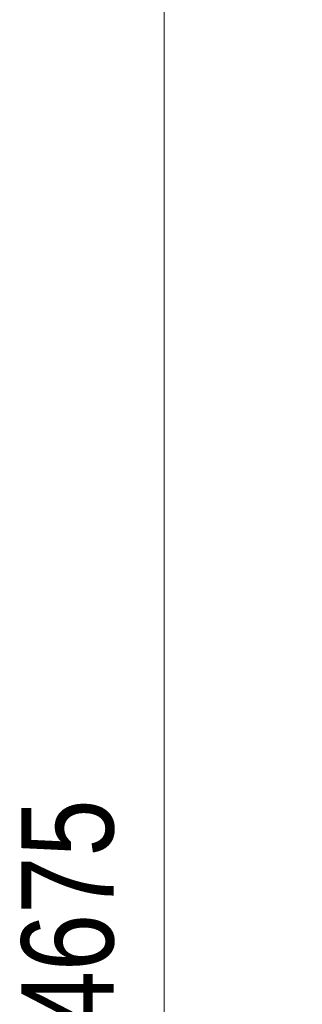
# Model space of a CAD drawing. Header units: millimetres. Extents: x 200776 to 378340, y -23587 to 19113.
# Tile 40 of 61: x 281896 to 282510, y 2145 to 4283. Entities that reach past the tile are written whole.
import ezdxf

# ---------------------------------------------------------------- set-up
doc = ezdxf.new("R2010")
doc.units = ezdxf.units.MM
doc.layers.add('CA_KOTY', color=3, linetype='Continuous', lineweight=9)
doc.layers.add('CA_KOTY-100', color=3, linetype='Continuous', lineweight=9)
doc.styles.add('Arial_2', font='arial.ttf', dxfattribs={"width": 0.8, "height": 200})
doc.dimstyles.new('HP_Přímá_-_2_mm_Ariel_1-100', dxfattribs={"dimscale": 304.8, "dimtxt": 204.051879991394, "dimasz": 0.6561679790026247, "dimexe": 0.3280839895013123, "dimexo": 0.0625, "dimgap": 0.1640419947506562, "dimtad": 1, "dimdec": 0, "dimzin": 0, "dimdsep": 46, "dimtxsty": 'Arial_2', "dimblk1": 'OBLIQUE', "dimblk2": 'OBLIQUE', "dimsah": 1, "dimcen": 0.09, "dimazin": 0, "dimtfac": 1, "dimtdec": 4, "dimtix": 1, "dimtmove": 0, "dimatfit": 3, "dimfxl": 0.9842519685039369, "dimfxlon": 1, "dimtvp": 1, "dimtolj": 1, "dimtzin": 0, "dimarcsym": 2})

# ---------------------------------------------------------------- blocks, each defined once
blk = doc.blocks.new('DIMBLOCK5-Řez 1 - vestavek V9')
at = {"layer": 'CA_KOTY-100'}
for p, q in [((282209.5738457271, 4675.000000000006), (282109.5738457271, 4775.000000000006)), ((282209.5738457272, 4675.000000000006), (282109.5738457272, 4675.000000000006)), ((282209.5738457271, 4675.000000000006), (282209.5738457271, -3.191750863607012e-09)), ((282209.5738457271, 4675.000000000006), (282309.5738457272, 4575.000000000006)), ((282209.5738457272, 4675.000000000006), (282509.5738457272, 4675.000000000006)), ((282209.5738457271, -3.19161550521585e-09), (282109.5738457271, 99.99999999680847)), ((282209.5738457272, -3.191486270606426e-09), (282109.5738457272, -3.191486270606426e-09)), ((282209.5738457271, -3.19161550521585e-09), (282309.5738457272, -100.0000000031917)), ((282209.5738457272, -3.191486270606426e-09), (282509.5738457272, -3.191486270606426e-09))]:
    blk.add_line(p, q, dxfattribs=at)
at = {"layer": 'CA_KOTY-100', "color": 0, "insert": (281899.9279115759, 2092.637744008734), "char_height": 200, "width": 587.6694143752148, "attachment_point": 1, "rotation": 90, "line_spacing_factor": 0.9417779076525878, "style": 'Arial_2'}
blk.add_mtext('4675', dxfattribs=at)
blk = doc.blocks.new('_Oblique')
at = {"color": 0, "linetype": 'ByBlock', "lineweight": -2}
blk.add_line((-0.5, -0.5), (0.5, 0.5), dxfattribs=at)

msp = doc.modelspace()

# ---------------------------------------------------------------- dimensions: what is measured, and where the dimension line sits
at = {"layer": 'CA_KOTY'}
dim = msp.add_linear_dim(base=(282209.5738457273, -3.191534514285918e-09), p1=(282509.5738457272, 4675.000000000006), p2=(282509.5738457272, -3.191486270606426e-09), angle=89.99999999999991, dimstyle='HP_Přímá_-_2_mm_Ariel_1-100', override={"dimpost": '<>', "dimfxl": 4675.000000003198}, dxfattribs=at)
dim.commit()
dim.dimension.update_dxf_attribs({"geometry": 'DIMBLOCK5-Řez 1 - vestavek V9', "text_midpoint": (282057.4592475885, 2337.499999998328)})

doc.saveas('drawing.dxf')
